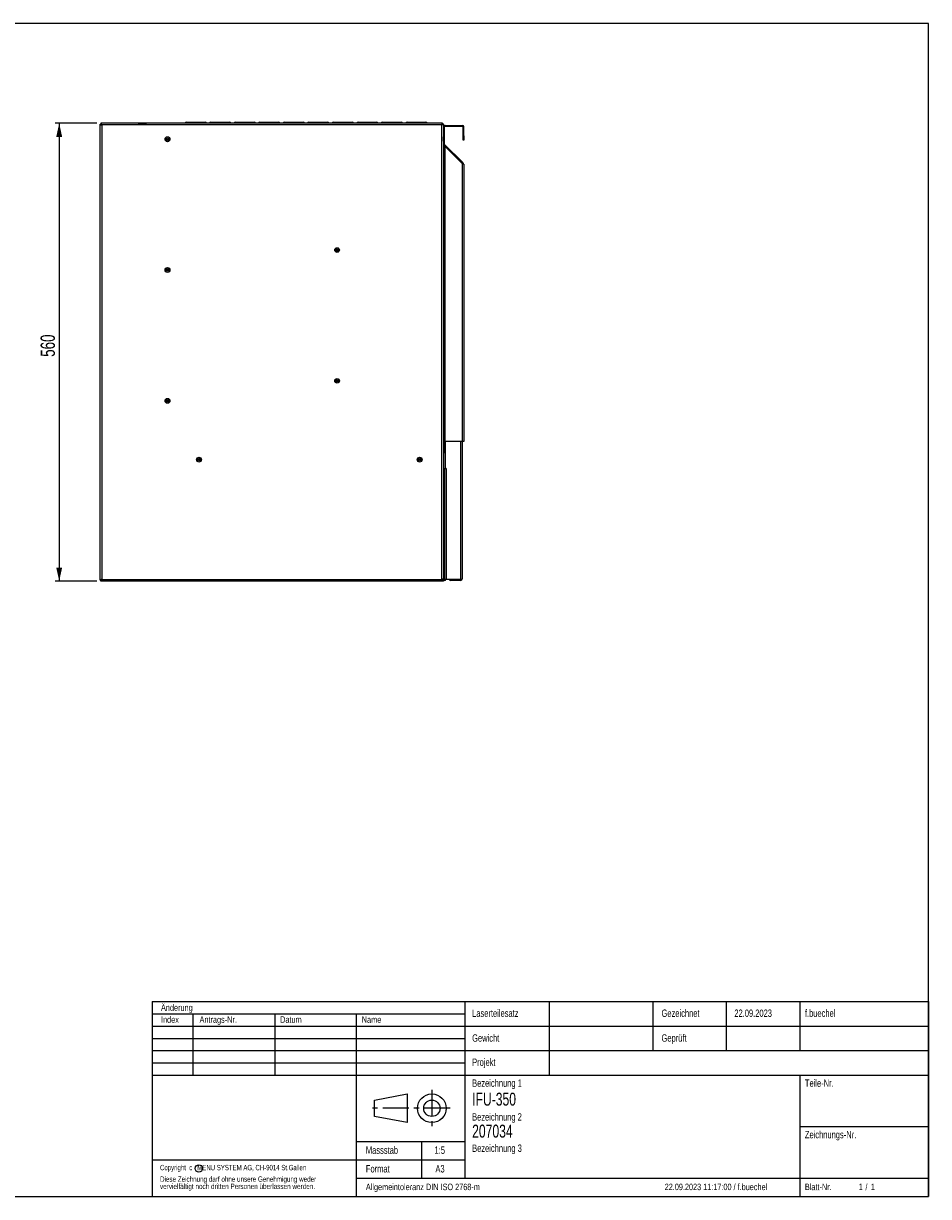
# Model space of a CAD drawing. Extents: x 24 to 2074, y 25 to 1460.
# Tile 3 of 3: x 967 to 2074, y 25 to 1460. Entities that reach past the tile are written whole.
import ezdxf
from ezdxf.enums import TextEntityAlignment as Align

# ---------------------------------------------------------------- set-up
doc = ezdxf.new("R2010")
doc.units = 0
doc.header["$LTSCALE"] = 5
doc.linetypes.add('CENTER', pattern=[10.16, 6.35, -1.27, 1.27, -1.27])
doc.linetypes.add('CENTERX2', pattern=[20.32, 12.7, -2.54, 2.54, -2.54])
doc.layers.get('0').update_dxf_attribs({"linetype": 'CONTINUOUS'})
for name, color, linetype in [('LAYER1', 2, 'CONTINUOUS'), ('LAYER2', 3, 'CENTERX2'), ('LAYER3', 4, 'CONTINUOUS')]:
    doc.layers.add(name, color=color, linetype=linetype)
doc.dimstyles.new('SLDDIMSTYLE1', dxfattribs={"dimtxt": 17.5, "dimasz": 16.51, "dimexe": 0, "dimexo": 0.0625, "dimgap": 4.375, "dimtad": 1, "dimrnd": 1e-09, "dimzin": 12, "dimsah": 1, "dimcen": 0.09, "dimazin": 3, "dimtfac": 1, "dimtofl": 0, "dimtmove": 0, "dimatfit": 3})

# ---------------------------------------------------------------- blocks, each defined once
blk = doc.blocks.new('_D_2')
at = {"layer": 'LAYER2', "color": 3, "linetype": 'CONTINUOUS'}
for p, q in [((1056.4, 1337.9), (1005.3, 1337.9)), ((1010.3, 1337.9), (1010.3, 777.9)), ((1056.4, 777.9), (1005.3, 777.9))]:
    blk.add_line(p, q, dxfattribs=at)
for points in [[(1010.3, 1337.9), (1006.7, 1321.3), (1013.9, 1321.3)], [(1010.3, 777.9), (1013.9, 794.4), (1006.7, 794.4)]]:
    blk.add_solid(points, dxfattribs=at)
at = {"layer": 'LAYER2', "color": 3, "linetype": 'CONTINUOUS', "width": 0.7}
blk.add_text('560', height=17.5, rotation=90, dxfattribs=at).set_placement((1010.3, 1052.2), align=Align.BOTTOM_LEFT)

msp = doc.modelspace()

# ---------------------------------------------------------------- linework, layer by layer
at = {"color": 7, "linetype": 'CONTINUOUS'}
for p, q in [((2074, 1460), (24, 1460)), ((2074, 25), (2074, 1460)), ((24, 25), (2074, 25))]:
    msp.add_line(p, q, dxfattribs=at)
at = {"color": 179, "linetype": 'CONTINUOUS'}
for p, q in [((1124, 263.5), (2074, 263.5)), ((1124, 263.5), (1124, 25)), ((1506.5, 263.5), (1506.5, 47.5)), ((1610, 263.5), (1610, 173.5)), ((1736.5, 263.5), (1736.5, 203.5)), ((1826.5, 263.5), (1826.5, 203.5)), ((1916.5, 263.5), (1916.5, 203.5)), ((2074, 263.5), (2074, 25)), ((1124, 248.5), (1506.5, 248.5)), ((1174, 248.5), (1174, 173.5)), ((1274, 248.5), (1274, 173.5)), ((1373.5, 248.5), (1373.5, 25)), ((1124, 233.5), (2074, 233.5)), ((1124, 218.5), (1506.5, 218.5)), ((1124, 203.5), (2074, 203.5)), ((1124, 188.5), (1506.5, 188.5)), ((1124, 173.5), (2074, 173.5)), ((1916.5, 173.5), (1916.5, 25)), ((1396.25, 143), (1436.25, 150.5)), ((1436.25, 150.5), (1436.25, 115.5)), ((1396.25, 123), (1396.25, 143)), ((1436.25, 115.5), (1396.25, 123)), ((1916.5, 110.5), (2074, 110.5)), ((1373.5, 92.5), (1506.5, 92.5)), ((1453.5, 92.5), (1453.5, 47.5)), ((1124, 70), (1506.5, 70)), ((1373.5, 47.5), (2074, 47.5)), ((1124, 25), (2074, 25))]:
    msp.add_line(p, q, dxfattribs=at)
at = {"color": 179, "linetype": 'CENTER'}
for p, q in [((1466.25, 155.5), (1466.25, 110.5)), ((1488.75, 133), (1391.25, 133))]:
    msp.add_line(p, q, dxfattribs=at)
at = {"color": 179, "linetype": 'CONTINUOUS'}
for centre, radius in [((1466.25, 133), 17.5), ((1466.25, 133), 10), ((1181.134, 59.391), 4.5)]:
    msp.add_circle(centre, radius, dxfattribs=at)
at = {"layer": 'LAYER1', "color": 2, "linetype": 'CONTINUOUS'}
for p, q in [((1060.332, 1336.787), (1061.332, 1336.787)), ((1060.332, 778.929), (1060.332, 1336.787)), ((1061.403, 1337.858), (1061.403, 1336.858)), ((1479.262, 1337.858), (1061.403, 1337.858)), ((1062.332, 1335.858), (1062.332, 779.858)), ((1478.332, 1335.858), (1062.332, 1335.858)), ((1106.94, 1337.858), (1106.943, 1338.218)), ((1106.943, 1338.218), (1116.942, 1338.139)), ((1116.942, 1338.139), (1116.94, 1337.858)), ((1152.336, 1337.858), (1116.942, 1338.139)), ((1165.932, 1339.358), (1171.832, 1339.358)), ((1171.832, 1338.858), (1171.832, 1339.358)), ((1171.832, 1339.358), (1176.564, 1339.358)), ((1171.832, 1338.858), (1176.564, 1338.858)), ((1176.082, 1338.858), (1176.082, 1337.858)), ((1176.564, 1338.858), (1176.564, 1339.358)), ((1176.564, 1339.358), (1178.101, 1339.358)), ((1178.101, 1338.858), (1178.101, 1339.358)), ((1178.101, 1339.358), (1182.832, 1339.358)), ((1178.101, 1338.858), (1182.832, 1338.858)), ((1178.582, 1337.858), (1178.582, 1338.858)), ((1182.832, 1338.858), (1182.832, 1339.358)), ((1182.832, 1339.358), (1188.732, 1339.358)), ((1195.932, 1339.358), (1201.832, 1339.358)), ((1201.832, 1338.858), (1201.832, 1339.358)), ((1201.832, 1339.358), (1206.564, 1339.358)), ((1201.832, 1338.858), (1206.564, 1338.858)), ((1206.082, 1338.858), (1206.082, 1337.858)), ((1206.564, 1338.858), (1206.564, 1339.358)), ((1206.564, 1339.358), (1208.101, 1339.358)), ((1208.101, 1338.858), (1208.101, 1339.358)), ((1208.101, 1339.358), (1212.832, 1339.358)), ((1208.101, 1338.858), (1212.832, 1338.858)), ((1208.582, 1337.858), (1208.582, 1338.858)), ((1212.832, 1338.858), (1212.832, 1339.358)), ((1212.832, 1339.358), (1218.732, 1339.358)), ((1225.932, 1339.358), (1231.832, 1339.358)), ((1231.832, 1338.858), (1231.832, 1339.358)), ((1231.832, 1339.358), (1236.564, 1339.358)), ((1231.832, 1338.858), (1236.564, 1338.858)), ((1236.082, 1338.858), (1236.082, 1337.858)), ((1236.564, 1338.858), (1236.564, 1339.358)), ((1236.564, 1339.358), (1238.101, 1339.358)), ((1238.101, 1338.858), (1238.101, 1339.358)), ((1238.101, 1339.358), (1242.832, 1339.358)), ((1238.101, 1338.858), (1242.832, 1338.858)), ((1238.582, 1337.858), (1238.582, 1338.858)), ((1242.832, 1338.858), (1242.832, 1339.358)), ((1242.832, 1339.358), (1248.732, 1339.358)), ((1255.932, 1339.358), (1261.832, 1339.358)), ((1261.832, 1338.858), (1261.832, 1339.358)), ((1261.832, 1339.358), (1266.564, 1339.358)), ((1261.832, 1338.858), (1266.564, 1338.858)), ((1266.082, 1338.858), (1266.082, 1337.858)), ((1266.564, 1338.858), (1266.564, 1339.358)), ((1266.564, 1339.358), (1268.101, 1339.358)), ((1268.101, 1338.858), (1268.101, 1339.358)), ((1268.101, 1339.358), (1272.832, 1339.358)), ((1268.101, 1338.858), (1272.832, 1338.858)), ((1268.582, 1337.858), (1268.582, 1338.858)), ((1272.832, 1338.858), (1272.832, 1339.358)), ((1272.832, 1339.358), (1278.732, 1339.358)), ((1285.932, 1339.358), (1291.832, 1339.358)), ((1291.832, 1338.858), (1291.832, 1339.358)), ((1291.832, 1339.358), (1296.564, 1339.358)), ((1291.832, 1338.858), (1296.564, 1338.858)), ((1296.082, 1338.858), (1296.082, 1337.858)), ((1296.564, 1338.858), (1296.564, 1339.358)), ((1296.564, 1339.358), (1298.101, 1339.358)), ((1298.101, 1338.858), (1298.101, 1339.358)), ((1298.101, 1339.358), (1302.832, 1339.358)), ((1298.101, 1338.858), (1302.832, 1338.858)), ((1298.582, 1337.858), (1298.582, 1338.858)), ((1302.832, 1338.858), (1302.832, 1339.358)), ((1302.832, 1339.358), (1308.732, 1339.358)), ((1315.932, 1339.358), (1321.832, 1339.358)), ((1321.832, 1338.858), (1321.832, 1339.358)), ((1321.832, 1339.358), (1326.564, 1339.358)), ((1321.832, 1338.858), (1326.564, 1338.858)), ((1326.082, 1338.858), (1326.082, 1337.858)), ((1326.564, 1338.858), (1326.564, 1339.358)), ((1326.564, 1339.358), (1328.101, 1339.358)), ((1328.101, 1338.858), (1328.101, 1339.358)), ((1328.101, 1339.358), (1332.832, 1339.358)), ((1328.101, 1338.858), (1332.832, 1338.858)), ((1328.582, 1337.858), (1328.582, 1338.858)), ((1332.832, 1338.858), (1332.832, 1339.358)), ((1332.832, 1339.358), (1338.732, 1339.358)), ((1345.932, 1339.358), (1351.832, 1339.358)), ((1351.832, 1338.858), (1351.832, 1339.358)), ((1351.832, 1339.358), (1356.564, 1339.358)), ((1351.832, 1338.858), (1356.564, 1338.858)), ((1356.082, 1338.858), (1356.082, 1337.858)), ((1356.564, 1338.858), (1356.564, 1339.358)), ((1356.564, 1339.358), (1358.101, 1339.358)), ((1358.101, 1338.858), (1358.101, 1339.358)), ((1358.101, 1339.358), (1362.832, 1339.358)), ((1358.101, 1338.858), (1362.832, 1338.858)), ((1358.582, 1337.858), (1358.582, 1338.858)), ((1362.832, 1338.858), (1362.832, 1339.358)), ((1362.832, 1339.358), (1368.732, 1339.358)), ((1375.932, 1339.358), (1381.832, 1339.358)), ((1381.832, 1338.858), (1381.832, 1339.358)), ((1381.832, 1339.358), (1386.564, 1339.358)), ((1381.832, 1338.858), (1386.564, 1338.858)), ((1386.082, 1338.858), (1386.082, 1337.858)), ((1386.564, 1338.858), (1386.564, 1339.358)), ((1386.564, 1339.358), (1388.101, 1339.358)), ((1388.101, 1338.858), (1388.101, 1339.358)), ((1388.101, 1339.358), (1392.832, 1339.358)), ((1388.101, 1338.858), (1392.832, 1338.858)), ((1388.582, 1337.858), (1388.582, 1338.858)), ((1392.832, 1338.858), (1392.832, 1339.358)), ((1392.832, 1339.358), (1398.732, 1339.358)), ((1405.932, 1339.358), (1411.832, 1339.358)), ((1411.832, 1338.858), (1411.832, 1339.358)), ((1411.832, 1339.358), (1416.564, 1339.358)), ((1411.832, 1338.858), (1416.564, 1338.858)), ((1416.082, 1338.858), (1416.082, 1337.858)), ((1416.564, 1338.858), (1416.564, 1339.358)), ((1416.564, 1339.358), (1418.101, 1339.358)), ((1418.101, 1338.858), (1418.101, 1339.358)), ((1418.101, 1339.358), (1422.832, 1339.358)), ((1418.101, 1338.858), (1422.832, 1338.858)), ((1418.582, 1337.858), (1418.582, 1338.858)), ((1422.832, 1338.858), (1422.832, 1339.358)), ((1422.832, 1339.358), (1428.732, 1339.358)), ((1435.932, 1339.358), (1441.832, 1339.358)), ((1441.832, 1338.858), (1441.832, 1339.358)), ((1441.832, 1339.358), (1446.564, 1339.358)), ((1441.832, 1338.858), (1446.564, 1338.858)), ((1446.082, 1338.858), (1446.082, 1337.858)), ((1446.564, 1338.858), (1446.564, 1339.358)), ((1446.564, 1339.358), (1448.101, 1339.358)), ((1448.101, 1338.858), (1448.101, 1339.358)), ((1448.101, 1339.358), (1452.832, 1339.358)), ((1448.101, 1338.858), (1452.832, 1338.858)), ((1448.582, 1337.858), (1448.582, 1338.858)), ((1452.832, 1338.858), (1452.832, 1339.358)), ((1452.832, 1339.358), (1458.732, 1339.358)), ((1478.332, 780.358), (1478.332, 1335.858)), ((1479.262, 1337.858), (1479.262, 1336.858)), ((1480.332, 1336.787), (1479.332, 1336.787)), ((1479.332, 1336.59), (1479.332, 1336.787)), ((1480.332, 1336.787), (1480.332, 780.358)), ((1482.447, 1334.354), (1482.447, 1335.354)), ((1482.447, 1335.354), (1503.447, 1335.354)), ((1503.447, 1334.354), (1503.447, 1335.354)), ((1480.397, 1316.071), (1480.397, 1321.071)), ((1481.447, 1333.354), (1480.447, 1333.354)), ((1480.447, 1333.354), (1480.447, 1312.768)), ((1481.447, 1333.354), (1481.447, 1312.768)), ((1482.447, 1334.354), (1503.447, 1334.354)), ((1504.447, 1333.354), (1505.447, 1333.354)), ((1504.447, 1322.354), (1504.447, 1333.354)), ((1504.447, 1322.354), (1505.447, 1322.354)), ((1504.447, 1317.354), (1504.447, 1322.354)), ((1505.447, 1322.354), (1505.447, 1333.354)), ((1505.447, 1322.354), (1505.447, 1317.354)), ((1480.332, 1309.571), (1482.332, 1309.571)), ((1481.447, 1312.768), (1480.447, 1312.768)), ((1481.032, 1311.354), (1481.74, 1312.061)), ((1503.332, 1289.054), (1481.032, 1311.354)), ((1504.04, 1289.761), (1481.74, 1312.061)), ((1482.532, 1309.571), (1482.332, 1309.571)), ((1482.332, 1309.571), (1482.332, 948.468)), ((1503.332, 1288.771), (1482.532, 1309.571)), ((1505.447, 1317.354), (1504.447, 1317.354)), ((1503.332, 1289.054), (1504.04, 1289.761)), ((1503.332, 1289.054), (1503.78, 1288.606)), ((1503.332, 1288.771), (1503.332, 948.468)), ((1504.747, 1289.054), (1504.04, 1289.761)), ((1504.747, 1289.054), (1504.04, 1288.347)), ((1505.332, 1287.64), (1505.332, 948.468)), ((1349.632, 1182.144), (1349.632, 1183.572)), ((1349.632, 1022.144), (1349.632, 1023.572)), ((1482.332, 948.468), (1480.332, 948.468)), ((1481.332, 936.468), (1481.332, 948.468)), ((1482.032, 948.358), (1481.332, 948.358)), ((1482.032, 943.358), (1482.032, 948.358)), ((1503.332, 948.468), (1482.332, 948.468)), ((1482.832, 915.787), (1482.832, 948.468)), ((1501.332, 948.468), (1501.332, 779.858)), ((1503.332, 948.468), (1503.332, 780.787)), ((1505.332, 948.468), (1503.332, 948.468)), ((1480.332, 936.468), (1481.332, 936.468)), ((1481.332, 934.468), (1480.332, 934.468)), ((1481.332, 938.358), (1482.032, 938.358)), ((1481.332, 936.468), (1481.332, 934.468)), ((1482.032, 938.358), (1482.032, 943.358)), ((1482.332, 947.008), (1482.039, 947.008)), ((1482.609, 946.858), (1482.232, 946.858)), ((1482.232, 946.858), (1482.232, 943.358)), ((1482.232, 943.358), (1482.232, 939.858)), ((1482.232, 939.858), (1482.609, 939.858)), ((1482.332, 946.858), (1482.332, 947.008)), ((1482.609, 946.858), (1482.609, 939.858)), ((1481.832, 915.787), (1481.832, 779.858)), ((1481.832, 915.787), (1482.832, 915.787)), ((1483.832, 915.787), (1482.832, 915.787)), ((1483.832, 915.787), (1483.832, 779.858)), ((1060.332, 778.929), (1061.332, 778.929)), ((1061.403, 777.858), (1061.403, 778.858)), ((1480.332, 777.858), (1061.403, 777.858)), ((1062.332, 779.858), (1480.332, 779.858)), ((1480.332, 780.358), (1478.332, 780.358)), ((1480.332, 780.358), (1480.332, 779.858)), ((1480.332, 779.858), (1480.332, 777.858)), ((1480.332, 779.858), (1480.832, 779.858)), ((1480.832, 778.858), (1480.332, 778.858)), ((1480.832, 779.858), (1480.832, 778.858)), ((1481.832, 779.858), (1480.832, 779.858)), ((1481.832, 778.858), (1480.832, 778.858)), ((1483.832, 779.858), (1481.832, 779.858)), ((1481.832, 779.858), (1481.832, 778.858)), ((1501.332, 779.858), (1483.832, 779.858)), ((1489.332, 779.787), (1489.332, 778.787)), ((1501.332, 779.787), (1489.332, 779.787)), ((1501.332, 778.787), (1489.332, 778.787)), ((1501.332, 778.787), (1501.332, 779.787))]:
    msp.add_line(p, q, dxfattribs=at)
at = {"layer": 'LAYER1', "color": 2, "linetype": 'CONTINUOUS', "flags": 128}
for points in [[(1062.332, 1335.858), (1062.124, 1336.547), (1061.916, 1337.152), (1061.708, 1337.599), (1061.5, 1337.832), (1061.403, 1337.858)], [(1062.014, 1336.362), (1061.918, 1336.272), (1061.829, 1336.177)], [(1478.332, 1335.858), (1479.022, 1336.066), (1479.627, 1336.274), (1480.073, 1336.483), (1480.306, 1336.691), (1480.332, 1336.787)], [(1479.292, 1336.613), (1479.098, 1336.706), (1478.979, 1336.751)], [(1503.332, 1288.771), (1504.034, 1288.513), (1504.647, 1288.254), (1505.093, 1287.996), (1505.314, 1287.738), (1505.332, 1287.64)], [(1503.737, 1288.637), (1503.705, 1288.678), (1503.692, 1288.694)], [(1505.332, 1287.64), (1505.18, 1288.405), (1504.747, 1289.054)], [(1482.832, 947.717), (1482.563, 947.438), (1482.332, 947.008)], [(1062.332, 779.858), (1061.643, 779.65), (1061.038, 779.442), (1060.592, 779.234), (1060.359, 779.025), (1060.332, 778.929)], [(1061.828, 779.54), (1061.918, 779.444), (1062.013, 779.355)], [(1488.963, 779.858), (1489.137, 779.807), (1489.332, 779.787)], [(1501.332, 779.787), (1501.759, 779.883), (1502.003, 780.064)]]:
    msp.add_lwpolyline(points, dxfattribs=at)
at = {"layer": 'LAYER1', "color": 2, "linetype": 'CONTINUOUS'}
for centre, radius in [((1142.832, 1318.358), 3), ((1142.832, 1318.358), 2.95), ((1142.832, 1318.358), 2.85), ((1142.832, 1318.358), 1.5), ((1142.832, 1318.358), 1), ((1350.332, 1182.858), 2.85), ((1350.332, 1182.858), 1.65), ((1350.332, 1182.858), 1.5), ((1350.332, 1182.858), 1), ((1142.832, 1158.358), 3), ((1142.832, 1158.358), 2.95), ((1142.832, 1158.358), 2.85), ((1142.832, 1158.358), 1.5), ((1142.832, 1158.358), 1), ((1350.332, 1022.858), 2.85), ((1350.332, 1022.858), 1.65), ((1350.332, 1022.858), 1.5), ((1350.332, 1022.858), 1), ((1142.832, 998.358), 3), ((1142.832, 998.358), 2.95), ((1142.832, 998.358), 2.85), ((1142.832, 998.358), 1.5), ((1142.832, 998.358), 1), ((1181.332, 926.358), 3), ((1181.332, 926.358), 2.95), ((1181.332, 926.358), 2.85), ((1181.332, 926.358), 1.5), ((1181.332, 926.358), 1), ((1451.332, 926.358), 3), ((1451.332, 926.358), 2.95), ((1451.332, 926.358), 2.85), ((1451.332, 926.358), 1.5), ((1451.332, 926.358), 1)]:
    msp.add_circle(centre, radius, dxfattribs=at)
for centre, radius, start, end in [((1063.018, 1339.95), 4.149, 229.666889, 260.48974), ((1062.948, 1337.523), 1.775, 204.47925, 249.718784), ((1060.778, 1335.345), 1.637, 18.26085, 67.541116), ((1165.932, 1337.358), 2, 90, 165.522488), ((1165.607, 1337.358), 1.475, 19.814928, 160.185072), ((1189.057, 1337.358), 1.475, 19.814928, 160.185072), ((1188.732, 1337.358), 2, 14.477512, 90), ((1195.932, 1337.358), 2, 90, 165.522488), ((1195.607, 1337.358), 1.475, 19.814928, 160.185072), ((1219.057, 1337.358), 1.475, 19.814928, 160.185072), ((1218.732, 1337.358), 2, 14.477512, 90), ((1225.932, 1337.358), 2, 90, 165.522488), ((1225.607, 1337.358), 1.475, 19.814928, 160.185072), ((1249.057, 1337.358), 1.475, 19.814928, 160.185072), ((1248.732, 1337.358), 2, 14.477512, 90), ((1255.932, 1337.358), 2, 90, 165.522488), ((1255.607, 1337.358), 1.475, 19.814928, 160.185072), ((1279.057, 1337.358), 1.475, 19.814928, 160.185072), ((1278.732, 1337.358), 2, 14.477512, 90), ((1285.932, 1337.358), 2, 90, 165.522488), ((1285.607, 1337.358), 1.475, 19.814928, 160.185072), ((1309.057, 1337.358), 1.475, 19.814928, 160.185072), ((1308.732, 1337.358), 2, 14.477512, 90), ((1315.932, 1337.358), 2, 90, 165.522488), ((1315.607, 1337.358), 1.475, 19.814928, 160.185072), ((1339.057, 1337.358), 1.475, 19.814928, 160.185072), ((1338.732, 1337.358), 2, 14.477512, 90), ((1345.932, 1337.358), 2, 90, 165.522488), ((1345.607, 1337.358), 1.475, 19.814928, 160.185072), ((1369.057, 1337.358), 1.475, 19.814928, 160.185072), ((1368.732, 1337.358), 2, 14.477512, 90), ((1375.932, 1337.358), 2, 90, 165.522488), ((1375.607, 1337.358), 1.475, 19.814928, 160.185072), ((1399.057, 1337.358), 1.475, 19.814928, 160.185072), ((1398.732, 1337.358), 2, 14.477512, 90), ((1405.932, 1337.358), 2, 90, 165.522488), ((1405.607, 1337.358), 1.475, 19.814928, 160.185072), ((1429.057, 1337.358), 1.475, 19.814928, 160.185072), ((1428.732, 1337.358), 2, 14.477512, 90), ((1435.932, 1337.358), 2, 90, 165.522488), ((1435.607, 1337.358), 1.475, 19.814928, 160.185072), ((1459.057, 1337.358), 1.475, 19.814928, 160.185072), ((1458.732, 1337.358), 2, 14.477512, 90), ((1482.425, 1335.173), 4.149, 139.666889, 170.48974), ((1479.997, 1335.243), 1.775, 114.47925, 159.718784), ((1477.819, 1337.413), 1.637, 288.26085, 337.541116), ((1482.447, 1333.354), 2, 90, 180), ((1503.447, 1333.354), 2, 0, 90), ((1479.897, 1321.071), 0.5, 0, 29.358065), ((1482.447, 1333.354), 1, 90, 180), ((1503.447, 1333.354), 1, 0, 90), ((1479.897, 1316.071), 0.5, 330.641935, 0), ((1482.447, 1312.768), 2, 180, 225), ((1482.447, 1312.768), 1, 180, 225), ((1482.732, 1308.244), 1, 49.423976, 82.153479), ((1482.232, 947.058), 0.2, 180, 270), ((1482.232, 939.658), 0.2, 90, 180), ((1482.609, 946.498), 0.36, 51.595041, 90), ((1482.609, 940.218), 0.36, 270, 308.404959), ((1062.845, 778.303), 1.637, 108.26085, 157.541116), ((1058.24, 780.544), 4.149, 319.666889, 350.48974), ((1060.668, 780.473), 1.775, 294.47925, 339.718784), ((1481.832, 780.858), 2, 270, 330), ((1489.332, 780.787), 2, 207.687228, 270), ((1500.647, 783.95), 4.149, 279.51026, 310.333111), ((1501.332, 780.787), 2, 270, 360)]:
    msp.add_arc(centre, radius, start, end, dxfattribs=at)

# ---------------------------------------------------------------- texts
at = {"layer": 'LAYER3', "color": 4, "linetype": 'CONTINUOUS'}
for s, height, width, p in [('Änderung', 7.9375, 0.738397, (1134.834, 249.758)), ('Index', 7.9375, 0.738397, (1134.834, 235.109)), ('Antrags-Nr.', 7.9375, 0.738397, (1182.022, 235.109)), ('Datum', 7.9375, 0.738397, (1280.627, 235.109)), ('Name', 7.9375, 0.738397, (1380.485, 235.109)), ('Laserteilesatz', 9.017, 0.738397, (1515.551, 242.058)), ('Gezeichnet', 9.017, 0.738397, (1747.283, 242.058)), ('22.09.2023', 9.017, 0.738397, (1836.38, 242.058)), ('f.buechel', 9.017, 0.738397, (1922.698, 242.058)), ('Gewicht', 9.017, 0.738397, (1515.551, 211.682)), ('Geprüft', 9.017, 0.738397, (1747.283, 211.682)), ('Projekt', 9.017, 0.738397, (1515.551, 182.078)), ('Bezeichnung 1', 9.017, 0.738397, (1515.551, 156.528)), ('Teile-Nr.', 9.017, 0.738397, (1922.698, 156.528)), ('IFU-350', 15.875, 0.7, (1515.551, 131.42)), ('Bezeichnung 2', 9.017, 0.738397, (1515.551, 115.186)), ('207034', 15.875, 0.7, (1515.551, 92.325)), ('Zeichnungs-Nr.', 9.017, 0.738397, (1922.698, 93.578)), ('Massstab', 9.017, 0.738397, (1385.529, 74.537)), ('1:5', 9.017, 0.738397, (1469.548, 74.537)), ('Bezeichnung 3', 9.017, 0.738397, (1515.551, 76.921)), ('Copyright  c   MENU SYSTEM AG, CH-9014 St.Gallen', 6.61458, 0.669172, (1133.649, 55.126)), ('Format', 9.017, 0.738397, (1385.529, 51.742)), ('A3', 9.017, 0.738397, (1470.638, 51.742)), ('Diese Zeichnung darf ohne unsere Genehmigung weder', 6.61458, 0.694093, (1133.649, 41.015)), ('vervielfältigt noch dritten Personen überlassen werden.', 6.61458, 0.704833, (1133.649, 32.196)), ('Allgemeintoleranz DIN ISO 2768-m', 7.9375, 0.703784, (1385.529, 30.429)), ('22.09.2023 11:17:00 / f.buechel', 7.9375, 0.702668, (1751.131, 30.429)), ('Blatt-Nr.', 7.9375, 0.738397, (1922.698, 30.429)), ('1', 7.938, 0.738397, (1988.558, 30.429)), ('/', 7.938, 0.738397, (1996.797, 30.429)), ('1', 7.938, 0.738397, (2003.437, 30.429))]:
    msp.add_text(s, height=height, dxfattribs=dict(at, width=width)).set_placement(p, align=Align.BOTTOM_LEFT)

# ---------------------------------------------------------------- dimensions: what is measured, and where the dimension line sits
at = {"layer": 'LAYER2', "color": 3, "linetype": 'CONTINUOUS'}
dim = msp.add_linear_dim(base=(1010.332, 777.858), p1=(1061.403, 1337.858), p2=(1061.403, 777.858), angle=90, dimstyle='SLDDIMSTYLE1', dxfattribs=at)
dim.commit()
dim.dimension.update_dxf_attribs({"geometry": '_D_2', "text_midpoint": (1010.332, 1071.587), "dimtype": 160})

doc.saveas('drawing.dxf')
